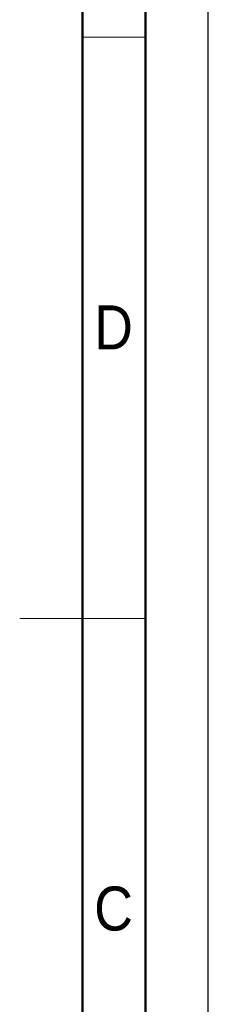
# Model space of a CAD drawing. Header units: millimetres. Extents: x 0 to 420, y 0 to 297.
# Tile 66 of 87: x 405 to 420, y 118 to 196. Entities that reach past the tile are written whole.
import ezdxf

# ---------------------------------------------------------------- set-up
doc = ezdxf.new("R2010")
doc.units = ezdxf.units.MM
doc.linetypes.add('SLD-Solido', pattern=[0])
doc.layers.add('BLOCCO', color=7, linetype='SLD-Solido')
doc.styles.add('SLDTEXTSTYLE12', font='GOTHIC.TTF', dxfattribs={"width": 0.913})

msp = doc.modelspace()

# ---------------------------------------------------------------- linework, layer by layer
at = {"layer": 'BLOCCO'}
msp.add_line((420, 0), (420, 297), dxfattribs=at)
at = {"layer": 'BLOCCO', "linetype": 'SLD-Solido', "lineweight": 50}
for p, q in [((415, 292), (415, 5)), ((410, 287), (410, 10))]:
    msp.add_line(p, q, dxfattribs=at)
at = {"layer": 'BLOCCO', "linetype": 'SLD-Solido', "lineweight": 18}
for p, q in [((410, 194.6667), (415, 194.6667)), ((415.001, 148.5), (404.999, 148.5))]:
    msp.add_line(p, q, dxfattribs=at)

# ---------------------------------------------------------------- texts
at = {"layer": 'BLOCCO', "char_height": 3.5, "attachment_point": 2, "style": 'SLDTEXTSTYLE12'}
for s, insert in [('D', (412.4599, 173.3683)), ('C', (412.4635, 127.2017))]:
    msp.add_mtext(s, dxfattribs=dict(at, insert=insert))

doc.saveas('drawing.dxf')
